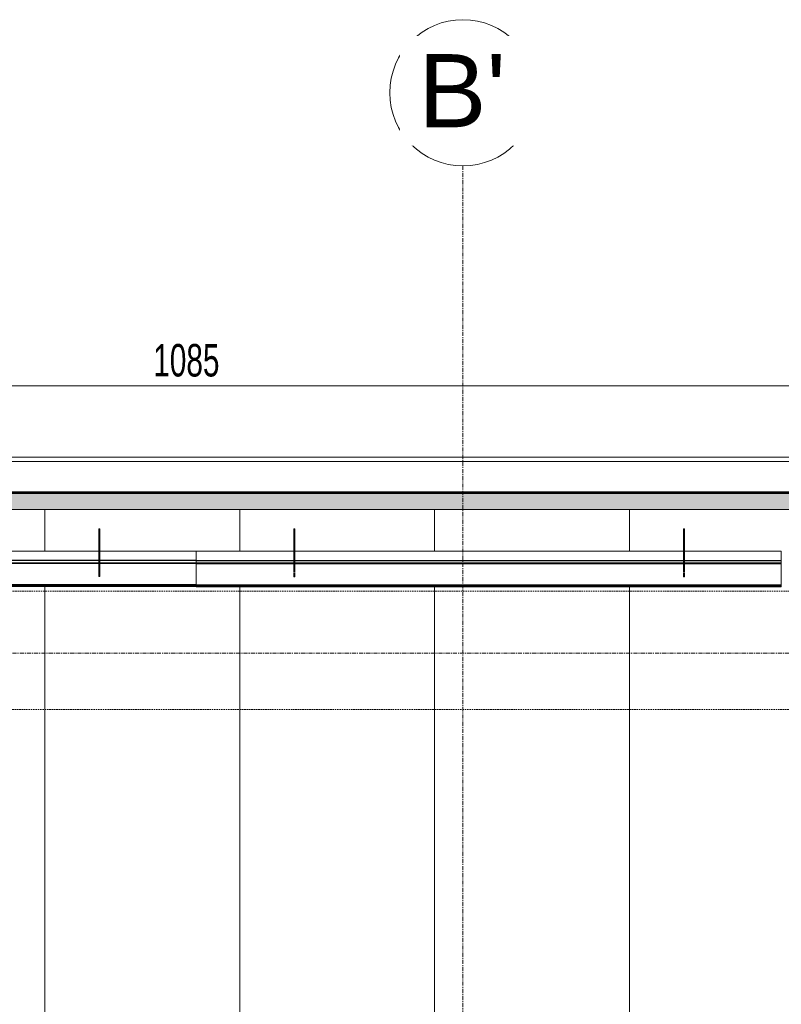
# Model space of a CAD drawing. Header units: centimetres. Extents: x 376 to 6517, y 1901 to 66534.
# Tile 110 of 115: x 3877 to 4112, y 66204 to 66508. Entities that reach past the tile are written whole.
import ezdxf

# ---------------------------------------------------------------- set-up
doc = ezdxf.new("R2010")
doc.units = ezdxf.units.CM
doc.linetypes.add('Linia siatki', pattern=[2.2225, 1.27, -0.3175, 0.3175, -0.3175])
doc.linetypes.add('Ukryty', pattern=[0.714375, 0.47625, -0.238125])
for name, color, linetype, lineweight in [('A-ANNO-DIMS', 7, 'Continuous', 5), ('A-ANNO-DIMS-50', 7, 'Continuous', 5), ('A-DETL-HDLN', 7, 'Ukryty', 5), ('A-DETL-MBND', 7, 'Continuous', 5), ('A-ROOF-OTLN', 7, 'Continuous', 5), ('A-ROOF-PATT', 7, 'Continuous', 5), ('S-GRID', 7, 'Continuous', 5), ('S-GRID-IDEN', 7, 'Continuous', 5)]:
    doc.layers.add(name, color=color, linetype=linetype, lineweight=lineweight)
doc.styles.add('Arial Narrow_1', font='ARIALN.TTF', dxfattribs={"width": 0.8, "height": 10})
doc.styles.add('Arial_2', font='arial.ttf', dxfattribs={"height": 22.5})
doc.dimstyles.new('REVIT_standard', dxfattribs={"dimscale": 30.48, "dimtxt": 10.23431, "dimasz": 0.246063, "dimexe": 0.164042, "dimexo": 0.0625, "dimgap": 0, "dimtad": 1, "dimdec": 1, "dimrnd": 0.5, "dimdsep": 46, "dimtxsty": 'Arial Narrow_1', "dimblk1": 'OBLIQUE', "dimblk2": 'OBLIQUE', "dimsah": 1, "dimcen": 0.09, "dimazin": 0, "dimtfac": 1, "dimtdec": 4, "dimtix": 1, "dimtmove": 0, "dimatfit": 3, "dimfxl": 0.164042, "dimfxlon": 1, "dimtvp": 1, "dimtolj": 1, "dimtzin": 0, "dimarcsym": 2})

# ---------------------------------------------------------------- blocks, each defined once
blk = doc.blocks.new('Construction_Roof-Accessories_Lindab_KOTEGL - Construction_Roof-Accessories_Lindab_KOTEGL-V19-Dach PB')
at = {"layer": 'A-DETL-MBND'}
for p, q in [((63916.98, 66350.8), (63916.68, 66350.8)), ((63916.68, 66350.8), (63916.68, 66350.45)), ((63916.68, 66345.87), (63916.68, 66350.45)), ((63916.98, 66350.45), (63916.98, 66350.8)), ((63916.98, 66350.45), (63916.98, 66345.87)), ((63916.68, 66345.87), (63916.68, 66345.19)), ((63916.68, 66343.89), (63916.68, 66345.19)), ((63916.98, 66345.19), (63916.98, 66345.87)), ((63916.98, 66345.19), (63916.98, 66343.89))]:
    blk.add_line(p, q, dxfattribs=at)
at = {"layer": 'A-DETL-MBND', "color": 251, "true_color": 0x666666}
for p, q in [((63916.68, 66350.77), (63916.68, 66348.95)), ((63916.98, 66348.95), (63916.98, 66350.77)), ((63916.68, 66348.24), (63916.68, 66348.95)), ((63916.68, 66346.66), (63916.68, 66348.72)), ((63916.68, 66345.95), (63916.68, 66348.24)), ((63916.98, 66348.95), (63916.98, 66348.24)), ((63916.98, 66348.88), (63916.98, 66346.66)), ((63916.98, 66348.24), (63916.98, 66347.5)), ((63916.98, 66347.5), (63916.98, 66345.95)), ((63916.68, 66345.75), (63916.68, 66345.99)), ((63916.68, 66345.66), (63916.68, 66345.98)), ((63916.68, 66345.39), (63916.68, 66345.75)), ((63916.68, 66345.29), (63916.68, 66345.62)), ((63916.68, 66343.93), (63916.68, 66345.37)), ((63916.68, 66344.51), (63916.68, 66345.27)), ((63916.68, 66344.16), (63916.68, 66344.51)), ((63916.68, 66343.91), (63916.68, 66344.16)), ((63916.98, 66346.66), (63916.98, 66345.95)), ((63916.98, 66345.99), (63916.98, 66345.75)), ((63916.98, 66345.98), (63916.98, 66345.66)), ((63916.98, 66345.75), (63916.98, 66345.39)), ((63916.98, 66345.62), (63916.98, 66345.29)), ((63916.98, 66345.37), (63916.98, 66344.61)), ((63916.98, 66345.27), (63916.98, 66344.16)), ((63916.98, 66344.61), (63916.98, 66343.93)), ((63916.98, 66344.16), (63916.98, 66343.91)), ((63916.68, 66337.58), (63916.68, 66340.11)), ((63916.98, 66340.11), (63916.98, 66337.58)), ((63916.68, 66336.08), (63916.68, 66337.43)), ((63916.68, 66336.08), (63916.98, 66336.08)), ((63916.98, 66337.43), (63916.98, 66336.08))]:
    blk.add_line(p, q, dxfattribs=at)
at = {"layer": 'A-DETL-MBND', "color": 253, "true_color": 0xa3a3a3}
for p, q in [((63916.68, 66348.95), (63916.68, 66347.11)), ((63916.98, 66347.11), (63916.98, 66348.95)), ((63916.68, 66347.11), (63916.68, 66346.45)), ((63916.98, 66347.11), (63916.68, 66347.11)), ((63916.68, 66346.28), (63916.68, 66346.45)), ((63916.68, 66346.45), (63916.68, 66346.45)), ((63916.68, 66346.39), (63916.68, 66346.45)), ((63916.68, 66346.22), (63916.68, 66346.36)), ((63916.68, 66345.99), (63916.68, 66346.28)), ((63916.68, 66345.99), (63916.68, 66346.22)), ((63916.68, 66345.98), (63916.68, 66345.66)), ((63916.68, 66345.62), (63916.68, 66345.29)), ((63916.68, 66345.27), (63916.68, 66343.95)), ((63916.98, 66346.45), (63916.98, 66347.11)), ((63916.98, 66346.45), (63916.98, 66346.39)), ((63916.98, 66346.45), (63916.98, 66346.28)), ((63916.98, 66346.36), (63916.98, 66345.99)), ((63916.98, 66346.28), (63916.98, 66345.99)), ((63916.98, 66345.66), (63916.98, 66345.98)), ((63916.98, 66345.29), (63916.98, 66345.62)), ((63916.98, 66343.95), (63916.98, 66345.27)), ((63916.68, 66343.91), (63916.68, 66343.95)), ((63916.68, 66343.95), (63916.68, 66343.95)), ((63916.68, 66341.09), (63916.68, 66343.79)), ((63916.98, 66343.95), (63916.98, 66343.91)), ((63916.98, 66343.79), (63916.98, 66341.09)), ((63916.68, 66340.11), (63916.68, 66337.58)), ((63916.98, 66337.58), (63916.98, 66340.11)), ((63916.68, 66337.43), (63916.68, 66336.08)), ((63916.98, 66336.08), (63916.98, 66337.43))]:
    blk.add_line(p, q, dxfattribs=at)
at = {"layer": 'A-DETL-MBND', "color": 9, "true_color": 0xc7c7c7}
for p, q in [((63916.68, 66346.45), (63916.68, 66346.39)), ((63916.68, 66346.35), (63916.68, 66345.99)), ((63916.98, 66346.39), (63916.98, 66346.45)), ((63916.98, 66345.99), (63916.98, 66346.35)), ((63916.68, 66343.45), (63916.68, 66343.78)), ((63916.68, 66343.25), (63916.68, 66343.5)), ((63916.68, 66342.79), (63916.68, 66343.47)), ((63916.68, 66341.75), (63916.68, 66343.25)), ((63916.68, 66341.66), (63916.68, 66342.79)), ((63916.68, 66341.43), (63916.68, 66341.75)), ((63916.68, 66341.13), (63916.68, 66341.66)), ((63916.68, 66341.07), (63916.68, 66341.43)), ((63916.98, 66343.78), (63916.98, 66343.45)), ((63916.98, 66343.5), (63916.98, 66343.25)), ((63916.98, 66343.47), (63916.98, 66341.66)), ((63916.98, 66343.25), (63916.98, 66341.07)), ((63916.98, 66341.66), (63916.98, 66341.13)), ((63916.68, 66340.4), (63916.68, 66341.05)), ((63916.98, 66341.05), (63916.98, 66340.4))]:
    blk.add_line(p, q, dxfattribs=at)
at = {"layer": 'A-DETL-MBND', "color": 254, "true_color": 0xdddddd}
for p, q in [((63916.68, 66343.49), (63916.68, 66343.8)), ((63916.68, 66343.55), (63916.68, 66343.78)), ((63916.68, 66343.47), (63916.68, 66341.13)), ((63916.98, 66343.8), (63916.98, 66343.49)), ((63916.98, 66343.78), (63916.98, 66343.55)), ((63916.98, 66341.13), (63916.98, 66343.47)), ((63916.68, 66340.95), (63916.68, 66341.04)), ((63916.68, 66340.99), (63916.68, 66340.4)), ((63916.98, 66341.04), (63916.98, 66340.95)), ((63916.98, 66340.4), (63916.98, 66340.99))]:
    blk.add_line(p, q, dxfattribs=at)
at = {"layer": 'A-DETL-MBND', "color": 254, "true_color": 0xeaeaea}
for p, q in [((63916.68, 66343.79), (63916.68, 66343.49)), ((63916.98, 66343.49), (63916.98, 66343.79)), ((63916.68, 66341.05), (63916.68, 66340.99)), ((63916.98, 66340.99), (63916.98, 66341.05))]:
    blk.add_line(p, q, dxfattribs=at)
blk = doc.blocks.new('Construction_Roof-Accessories_Lindab_SNO_KOTEGL - Construction_Roof-Accessories_Lindab_SNO-V21-Dach PB')
at = {"layer": 'A-DETL-MBND'}
for p, q in [((63946.68, 66343.92), (63766.68, 66343.92)), ((63766.68, 66343.92), (63766.68, 66343.82)), ((63766.68, 66341.09), (63766.68, 66343.82)), ((63766.68, 66341.05), (63766.68, 66341.09)), ((63766.68, 66341.09), (63946.68, 66341.09)), ((63946.68, 66343.82), (63946.68, 66343.92)), ((63946.68, 66343.82), (63946.68, 66341.09)), ((63946.68, 66341.09), (63946.68, 66341.05)), ((63766.68, 66340.98), (63766.68, 66341.05)), ((63766.68, 66341.05), (63946.68, 66341.05)), ((63766.68, 66340.11), (63946.68, 66340.11)), ((63946.68, 66341.05), (63946.68, 66340.98)), ((63766.68, 66333.65), (63946.68, 66333.65)), ((63766.68, 66333.05), (63946.68, 66333.05))]:
    blk.add_line(p, q, dxfattribs=at)
at = {"layer": 'A-DETL-MBND', "color": 251, "true_color": 0x666666}
for p, q in [((63766.68, 66343.92), (63766.68, 66343.89)), ((63946.68, 66343.89), (63946.68, 66343.92)), ((63766.68, 66340.4), (63766.68, 66340.98)), ((63766.68, 66340.4), (63766.68, 66340.33)), ((63766.68, 66340.36), (63946.68, 66340.36)), ((63766.68, 66340.31), (63766.68, 66340.24)), ((63766.68, 66340.23), (63766.68, 66340.11)), ((63766.68, 66337.58), (63766.68, 66340.04)), ((63946.68, 66340.98), (63946.68, 66340.4)), ((63946.68, 66340.33), (63946.68, 66340.4)), ((63946.68, 66340.24), (63946.68, 66340.31)), ((63946.68, 66340.11), (63946.68, 66340.23)), ((63946.68, 66340.04), (63946.68, 66337.58)), ((63766.68, 66337.57), (63766.68, 66337.58)), ((63766.68, 66337.43), (63766.68, 66337.57)), ((63766.68, 66333.65), (63766.68, 66337.37)), ((63946.68, 66337.58), (63946.68, 66337.46)), ((63946.68, 66337.46), (63946.68, 66337.43)), ((63946.68, 66337.37), (63946.68, 66333.65)), ((63766.68, 66333.65), (63766.68, 66333.58)), ((63766.68, 66333.6), (63946.68, 66333.6)), ((63766.68, 66333.55), (63766.68, 66333.48)), ((63766.68, 66333.44), (63766.68, 66333.38)), ((63766.68, 66333.34), (63766.68, 66333.28)), ((63766.68, 66333.32), (63946.68, 66333.32)), ((63766.68, 66333.25), (63766.68, 66333.18)), ((63766.68, 66333.17), (63766.68, 66333.05)), ((63766.68, 66333.05), (63766.68, 66333.05)), ((63946.68, 66333.58), (63946.68, 66333.65)), ((63946.68, 66333.48), (63946.68, 66333.55)), ((63946.68, 66333.38), (63946.68, 66333.44)), ((63946.68, 66333.28), (63946.68, 66333.34)), ((63946.68, 66333.18), (63946.68, 66333.25)), ((63946.68, 66333.05), (63946.68, 66333.17))]:
    blk.add_line(p, q, dxfattribs=at)
at = {"layer": 'A-DETL-MBND', "color": 253, "true_color": 0xa3a3a3}
for p, q in [((63766.68, 66343.79), (63766.68, 66343.81)), ((63766.68, 66343.79), (63766.68, 66343.81)), ((63766.68, 66343.76), (63766.68, 66343.79)), ((63766.68, 66343.75), (63766.68, 66341.09)), ((63946.68, 66343.81), (63946.68, 66343.8)), ((63946.68, 66343.81), (63946.68, 66343.79)), ((63946.68, 66343.8), (63946.68, 66343.79)), ((63946.68, 66343.79), (63946.68, 66343.76)), ((63946.68, 66341.09), (63946.68, 66343.75)), ((63766.68, 66340.98), (63766.68, 66340.44)), ((63766.68, 66340.4), (63766.68, 66340.98)), ((63766.68, 66340.23), (63766.68, 66340.37)), ((63766.68, 66340.3), (63766.68, 66340.36)), ((63766.68, 66340.23), (63766.68, 66340.3)), ((63766.68, 66340.29), (63946.68, 66340.29)), ((63766.68, 66340.15), (63766.68, 66340.11)), ((63766.68, 66340.04), (63766.68, 66337.69)), ((63946.68, 66340.98), (63946.68, 66340.4)), ((63946.68, 66340.44), (63946.68, 66340.98)), ((63946.68, 66340.37), (63946.68, 66340.23)), ((63946.68, 66340.36), (63946.68, 66340.23)), ((63946.68, 66340.11), (63946.68, 66340.15)), ((63946.68, 66337.69), (63946.68, 66340.04)), ((63766.68, 66337.69), (63766.68, 66337.66)), ((63766.68, 66337.66), (63766.68, 66337.55)), ((63766.68, 66337.37), (63766.68, 66333.65)), ((63946.68, 66337.55), (63946.68, 66337.69)), ((63946.68, 66333.65), (63946.68, 66337.37)), ((63766.68, 66333.38), (63766.68, 66333.44)), ((63766.68, 66333.17), (63766.68, 66333.31)), ((63766.68, 66333.18), (63766.68, 66333.25)), ((63766.68, 66333.2), (63946.68, 66333.2)), ((63766.68, 66333.06), (63766.68, 66333.05)), ((63946.68, 66333.44), (63946.68, 66333.38)), ((63946.68, 66333.31), (63946.68, 66333.17)), ((63946.68, 66333.25), (63946.68, 66333.18)), ((63946.68, 66333.17), (63946.68, 66333.17)), ((63946.68, 66333.05), (63946.68, 66333.06))]:
    blk.add_line(p, q, dxfattribs=at)
at = {"layer": 'A-DETL-MBND', "color": 9, "true_color": 0xc7c7c7}
for p, q in [((63766.68, 66341.09), (63766.68, 66343.73)), ((63946.68, 66343.73), (63946.68, 66341.09)), ((63766.68, 66340.21), (63766.68, 66340.15)), ((63946.68, 66340.15), (63946.68, 66340.21)), ((63766.68, 66333.17), (63766.68, 66333.18)), ((63946.68, 66333.18), (63946.68, 66333.17))]:
    blk.add_line(p, q, dxfattribs=at)
at = {"layer": 'A-DETL-MBND', "color": 254, "true_color": 0xdddddd}
for p, q in [((63766.68, 66343.73), (63766.68, 66341.09)), ((63946.68, 66341.09), (63946.68, 66343.73)), ((63766.68, 66340.98), (63766.68, 66340.4)), ((63946.68, 66340.4), (63946.68, 66340.98))]:
    blk.add_line(p, q, dxfattribs=at)
at = {"layer": 'A-DETL-MBND', "color": 254, "true_color": 0xeaeaea}
for p, q in [((63766.68, 66340.4), (63766.68, 66340.98)), ((63946.68, 66340.98), (63946.68, 66340.4))]:
    blk.add_line(p, q, dxfattribs=at)
at = {"layer": 'A-DETL-MBND', "color": 7, "true_color": 0xf2f2f2}
for p, q in [((63766.68, 66340.98), (63766.68, 66340.4)), ((63946.68, 66340.4), (63946.68, 66340.98))]:
    blk.add_line(p, q, dxfattribs=at)
blk = doc.blocks.new('Construction_Roof-Accessories_Lindab_KOTEGL - Construction_Roof-Accessories_Lindab_KOTEGL-V22-Dach PB')
at = {"layer": 'A-DETL-MBND'}
for p, q in [((64096.98, 66350.74), (64096.68, 66350.74)), ((64096.68, 66350.74), (64096.68, 66350.39)), ((64096.68, 66345.81), (64096.68, 66350.39)), ((64096.98, 66350.39), (64096.98, 66350.74)), ((64096.98, 66350.39), (64096.98, 66345.81)), ((64096.68, 66345.81), (64096.68, 66345.12)), ((64096.68, 66343.82), (64096.68, 66345.12)), ((64096.98, 66345.12), (64096.98, 66345.81)), ((64096.98, 66345.12), (64096.98, 66343.82))]:
    blk.add_line(p, q, dxfattribs=at)
at = {"layer": 'A-DETL-MBND', "color": 251, "true_color": 0x666666}
for p, q in [((64096.68, 66350.7), (64096.68, 66348.88)), ((64096.98, 66348.88), (64096.98, 66350.7)), ((64096.68, 66348.18), (64096.68, 66348.88)), ((64096.68, 66346.59), (64096.68, 66348.82)), ((64096.68, 66347.82), (64096.68, 66348.18)), ((64096.68, 66345.88), (64096.68, 66347.82)), ((64096.98, 66348.88), (64096.98, 66348.82)), ((64096.98, 66348.88), (64096.98, 66348.18)), ((64096.98, 66348.82), (64096.98, 66348.66)), ((64096.98, 66348.66), (64096.98, 66346.59)), ((64096.98, 66348.18), (64096.98, 66345.88)), ((64096.68, 66345.88), (64096.68, 66346.59)), ((64096.68, 66345.69), (64096.68, 66345.93)), ((64096.68, 66345.59), (64096.68, 66345.91)), ((64096.68, 66345.32), (64096.68, 66345.68)), ((64096.68, 66345.23), (64096.68, 66345.56)), ((64096.68, 66344.55), (64096.68, 66345.31)), ((64096.68, 66344.84), (64096.68, 66345.2)), ((64096.68, 66344.09), (64096.68, 66344.84)), ((64096.68, 66344.18), (64096.68, 66344.55)), ((64096.68, 66343.86), (64096.68, 66344.18)), ((64096.98, 66346.59), (64096.98, 66345.92)), ((64096.98, 66345.93), (64096.98, 66345.69)), ((64096.98, 66345.91), (64096.98, 66345.59)), ((64096.98, 66345.68), (64096.98, 66345.32)), ((64096.98, 66345.56), (64096.98, 66345.23)), ((64096.98, 66345.31), (64096.98, 66343.86)), ((64096.98, 66345.2), (64096.98, 66344.09)), ((64096.68, 66343.84), (64096.68, 66344.09)), ((64096.98, 66344.09), (64096.98, 66343.84)), ((64096.68, 66337.52), (64096.68, 66340.04)), ((64096.98, 66340.04), (64096.98, 66337.52)), ((64096.68, 66336.01), (64096.68, 66337.37)), ((64096.68, 66336.01), (64096.98, 66336.01)), ((64096.98, 66337.37), (64096.98, 66336.01))]:
    blk.add_line(p, q, dxfattribs=at)
at = {"layer": 'A-DETL-MBND', "color": 253, "true_color": 0xa3a3a3}
for p, q in [((64096.68, 66348.88), (64096.68, 66347.04)), ((64096.98, 66347.04), (64096.98, 66348.88)), ((64096.68, 66347.04), (64096.68, 66346.39)), ((64096.98, 66347.04), (64096.68, 66347.04)), ((64096.68, 66345.93), (64096.68, 66346.39)), ((64096.68, 66346.16), (64096.68, 66346.3)), ((64096.68, 66345.92), (64096.68, 66346.16)), ((64096.68, 66345.91), (64096.68, 66345.59)), ((64096.68, 66345.56), (64096.68, 66345.23)), ((64096.68, 66345.2), (64096.68, 66343.88)), ((64096.98, 66346.39), (64096.98, 66347.04)), ((64096.98, 66346.39), (64096.98, 66346.32)), ((64096.98, 66346.39), (64096.98, 66345.93)), ((64096.98, 66346.3), (64096.98, 66345.92)), ((64096.98, 66345.59), (64096.98, 66345.91)), ((64096.98, 66345.23), (64096.98, 66345.56)), ((64096.98, 66343.88), (64096.98, 66345.2)), ((64096.68, 66343.85), (64096.68, 66343.89)), ((64096.68, 66343.88), (64096.68, 66343.89)), ((64096.68, 66341.02), (64096.68, 66343.73)), ((64096.98, 66343.89), (64096.98, 66343.85)), ((64096.98, 66343.73), (64096.98, 66341.02)), ((64096.68, 66340.04), (64096.68, 66337.52)), ((64096.98, 66337.52), (64096.98, 66340.04)), ((64096.68, 66337.37), (64096.68, 66336.01)), ((64096.98, 66336.01), (64096.98, 66337.37))]:
    blk.add_line(p, q, dxfattribs=at)
at = {"layer": 'A-DETL-MBND', "color": 9, "true_color": 0xc7c7c7}
for p, q in [((64096.68, 66346.39), (64096.68, 66346.32)), ((64096.68, 66346.29), (64096.68, 66345.92)), ((64096.98, 66346.32), (64096.98, 66346.39)), ((64096.98, 66345.92), (64096.98, 66346.29)), ((64096.68, 66343.39), (64096.68, 66343.72)), ((64096.68, 66343.18), (64096.68, 66343.43)), ((64096.68, 66341.59), (64096.68, 66343.41)), ((64096.68, 66341.01), (64096.68, 66343.18)), ((64096.68, 66341.06), (64096.68, 66341.59)), ((64096.98, 66343.72), (64096.98, 66343.39)), ((64096.98, 66343.43), (64096.98, 66343.18)), ((64096.98, 66343.41), (64096.98, 66341.59)), ((64096.98, 66343.18), (64096.98, 66341.01)), ((64096.98, 66341.59), (64096.98, 66341.06)), ((64096.68, 66340.34), (64096.68, 66340.98)), ((64096.98, 66340.98), (64096.98, 66340.34))]:
    blk.add_line(p, q, dxfattribs=at)
at = {"layer": 'A-DETL-MBND', "color": 254, "true_color": 0xdddddd}
for p, q in [((64096.68, 66343.43), (64096.68, 66343.74)), ((64096.68, 66343.48), (64096.68, 66343.71)), ((64096.68, 66343.41), (64096.68, 66341.06)), ((64096.98, 66343.74), (64096.98, 66343.43)), ((64096.98, 66343.71), (64096.98, 66343.48)), ((64096.98, 66341.06), (64096.98, 66343.41)), ((64096.68, 66340.89), (64096.68, 66340.97)), ((64096.68, 66340.92), (64096.68, 66340.34)), ((64096.98, 66340.97), (64096.98, 66340.92)), ((64096.98, 66340.95), (64096.98, 66340.89)), ((64096.98, 66340.34), (64096.98, 66340.92))]:
    blk.add_line(p, q, dxfattribs=at)
at = {"layer": 'A-DETL-MBND', "color": 254, "true_color": 0xeaeaea}
for p, q in [((64096.68, 66343.73), (64096.68, 66343.43)), ((64096.98, 66343.43), (64096.98, 66343.73)), ((64096.68, 66340.98), (64096.68, 66340.92)), ((64096.98, 66340.92), (64096.98, 66340.98))]:
    blk.add_line(p, q, dxfattribs=at)
blk = doc.blocks.new('Construction_Roof-Accessories_Lindab_KOTEGL - Construction_Roof-Accessories_Lindab_KOTEGL-V23-Dach PB')
at = {"layer": 'A-DETL-MBND'}
for p, q in [((63976.98, 66350.74), (63976.68, 66350.74)), ((63976.68, 66350.74), (63976.68, 66350.39)), ((63976.68, 66345.81), (63976.68, 66350.39)), ((63976.98, 66350.39), (63976.98, 66350.74)), ((63976.98, 66350.39), (63976.98, 66345.81)), ((63976.68, 66345.81), (63976.68, 66345.12)), ((63976.68, 66343.83), (63976.68, 66345.12)), ((63976.98, 66345.12), (63976.98, 66345.81)), ((63976.98, 66345.12), (63976.98, 66343.83))]:
    blk.add_line(p, q, dxfattribs=at)
at = {"layer": 'A-DETL-MBND', "color": 251, "true_color": 0x666666}
for p, q in [((63976.68, 66350.7), (63976.68, 66348.88)), ((63976.98, 66348.88), (63976.98, 66350.7)), ((63976.68, 66346.59), (63976.68, 66348.88)), ((63976.68, 66345.88), (63976.68, 66348.18)), ((63976.98, 66348.88), (63976.98, 66346.59)), ((63976.98, 66348.18), (63976.98, 66345.88)), ((63976.68, 66345.69), (63976.68, 66345.93)), ((63976.68, 66345.59), (63976.68, 66345.91)), ((63976.68, 66345.32), (63976.68, 66345.68)), ((63976.68, 66345.23), (63976.68, 66345.56)), ((63976.68, 66343.86), (63976.68, 66345.31)), ((63976.68, 66344.09), (63976.68, 66345.2)), ((63976.98, 66345.93), (63976.98, 66345.69)), ((63976.98, 66345.91), (63976.98, 66345.59)), ((63976.98, 66345.68), (63976.98, 66345.32)), ((63976.98, 66345.56), (63976.98, 66345.23)), ((63976.98, 66345.31), (63976.98, 66343.86)), ((63976.98, 66345.2), (63976.98, 66344.09)), ((63976.68, 66343.85), (63976.68, 66344.09)), ((63976.98, 66344.09), (63976.98, 66343.85)), ((63976.68, 66337.52), (63976.68, 66340.05)), ((63976.98, 66340.05), (63976.98, 66337.52)), ((63976.68, 66336.01), (63976.68, 66337.37)), ((63976.68, 66336.01), (63976.98, 66336.01)), ((63976.98, 66337.37), (63976.98, 66336.01))]:
    blk.add_line(p, q, dxfattribs=at)
at = {"layer": 'A-DETL-MBND', "color": 253, "true_color": 0xa3a3a3}
for p, q in [((63976.68, 66348.88), (63976.68, 66347.04)), ((63976.98, 66347.04), (63976.98, 66348.88)), ((63976.68, 66347.04), (63976.68, 66346.39)), ((63976.98, 66347.04), (63976.68, 66347.04)), ((63976.68, 66346.21), (63976.68, 66346.39)), ((63976.68, 66345.92), (63976.68, 66346.3)), ((63976.68, 66345.98), (63976.68, 66346.21)), ((63976.68, 66345.93), (63976.68, 66345.98)), ((63976.68, 66345.91), (63976.68, 66345.59)), ((63976.68, 66345.56), (63976.68, 66345.23)), ((63976.68, 66345.2), (63976.68, 66343.88)), ((63976.98, 66346.39), (63976.98, 66347.04)), ((63976.98, 66346.39), (63976.98, 66345.93)), ((63976.98, 66346.3), (63976.98, 66345.92)), ((63976.98, 66345.59), (63976.98, 66345.91)), ((63976.98, 66345.23), (63976.98, 66345.56)), ((63976.98, 66343.88), (63976.98, 66345.2)), ((63976.68, 66343.85), (63976.68, 66343.89)), ((63976.68, 66341.02), (63976.68, 66343.73)), ((63976.98, 66343.89), (63976.98, 66343.85)), ((63976.98, 66343.73), (63976.98, 66341.02)), ((63976.68, 66340.05), (63976.68, 66337.52)), ((63976.98, 66337.52), (63976.98, 66340.05)), ((63976.68, 66337.37), (63976.68, 66336.01)), ((63976.98, 66336.01), (63976.98, 66337.37))]:
    blk.add_line(p, q, dxfattribs=at)
at = {"layer": 'A-DETL-MBND', "color": 9, "true_color": 0xc7c7c7}
for p, q in [((63976.68, 66346.39), (63976.68, 66346.32)), ((63976.68, 66346.29), (63976.68, 66345.92)), ((63976.98, 66346.32), (63976.98, 66346.39)), ((63976.98, 66345.92), (63976.98, 66346.29)), ((63976.68, 66343.39), (63976.68, 66343.72)), ((63976.68, 66343.18), (63976.68, 66343.43)), ((63976.68, 66341.59), (63976.68, 66343.41)), ((63976.68, 66341.01), (63976.68, 66343.18)), ((63976.68, 66341.06), (63976.68, 66341.59)), ((63976.98, 66343.72), (63976.98, 66343.39)), ((63976.98, 66343.43), (63976.98, 66343.18)), ((63976.98, 66343.41), (63976.98, 66341.59)), ((63976.98, 66343.18), (63976.98, 66342.05)), ((63976.98, 66342.05), (63976.98, 66341.11)), ((63976.98, 66341.59), (63976.98, 66341.06)), ((63976.98, 66341.11), (63976.98, 66341.01)), ((63976.68, 66340.34), (63976.68, 66340.98)), ((63976.98, 66340.98), (63976.98, 66340.34))]:
    blk.add_line(p, q, dxfattribs=at)
at = {"layer": 'A-DETL-MBND', "color": 254, "true_color": 0xdddddd}
for p, q in [((63976.68, 66343.43), (63976.68, 66343.74)), ((63976.68, 66343.48), (63976.68, 66343.71)), ((63976.68, 66343.41), (63976.68, 66341.06)), ((63976.98, 66343.74), (63976.98, 66343.66)), ((63976.98, 66343.71), (63976.98, 66343.48)), ((63976.98, 66343.66), (63976.98, 66343.43)), ((63976.98, 66341.06), (63976.98, 66343.41)), ((63976.68, 66340.92), (63976.68, 66340.97)), ((63976.68, 66340.89), (63976.68, 66340.95)), ((63976.68, 66340.89), (63976.68, 66340.92)), ((63976.68, 66340.92), (63976.68, 66340.34)), ((63976.68, 66340.89), (63976.68, 66340.89)), ((63976.98, 66340.97), (63976.98, 66340.92)), ((63976.98, 66340.95), (63976.98, 66340.89)), ((63976.98, 66340.92), (63976.98, 66340.89)), ((63976.98, 66340.34), (63976.98, 66340.92)), ((63976.98, 66340.89), (63976.98, 66340.89))]:
    blk.add_line(p, q, dxfattribs=at)
at = {"layer": 'A-DETL-MBND', "color": 254, "true_color": 0xeaeaea}
for p, q in [((63976.68, 66343.73), (63976.68, 66343.43)), ((63976.98, 66343.43), (63976.98, 66343.73)), ((63976.68, 66340.98), (63976.68, 66340.92)), ((63976.98, 66340.92), (63976.98, 66340.98))]:
    blk.add_line(p, q, dxfattribs=at)
blk = doc.blocks.new('Construction_Roof-Accessories_Lindab_SNO_KOTEGL - Construction_Roof-Accessories_Lindab_SNO-V24-Dach PB')
at = {"layer": 'A-DETL-MBND'}
for p, q in [((64126.68, 66343.86), (63946.68, 66343.86)), ((64126.68, 66343.75), (64126.68, 66343.86)), ((64126.68, 66343.75), (64126.68, 66341.02)), ((63946.68, 66340.98), (63946.68, 66341.02)), ((63946.68, 66341.02), (64126.68, 66341.02)), ((63946.68, 66340.34), (63946.68, 66340.98)), ((63946.68, 66340.98), (64126.68, 66340.98)), ((63946.68, 66340.34), (63946.68, 66340.04)), ((63946.68, 66340.04), (64126.68, 66340.04)), ((63946.68, 66337.52), (63946.68, 66340.04)), ((64126.68, 66341.02), (64126.68, 66340.98)), ((64126.68, 66340.98), (64126.68, 66340.34)), ((64126.68, 66340.04), (64126.68, 66340.34)), ((64126.68, 66340.04), (64126.68, 66337.52)), ((63946.68, 66337.37), (63946.68, 66337.52)), ((63946.68, 66333.58), (63946.68, 66337.37)), ((64126.68, 66337.52), (64126.68, 66337.37)), ((64126.68, 66337.37), (64126.68, 66333.58)), ((63946.68, 66333.58), (63946.68, 66332.98)), ((63946.68, 66333.58), (64126.68, 66333.58)), ((63946.68, 66332.98), (64126.68, 66332.98)), ((64126.68, 66332.98), (64126.68, 66333.58))]:
    blk.add_line(p, q, dxfattribs=at)
at = {"layer": 'A-DETL-MBND', "color": 253, "true_color": 0xa3a3a3}
for p, q in [((63946.68, 66343.86), (63946.68, 66343.82)), ((63946.68, 66343.73), (63946.68, 66343.74)), ((63946.68, 66343.69), (63946.68, 66343.74)), ((63946.68, 66341.09), (63946.68, 66343.73)), ((63946.68, 66343.69), (63946.68, 66341.09)), ((64126.68, 66341.02), (64126.68, 66343.73)), ((63946.68, 66340.98), (63946.68, 66340.4)), ((63946.68, 66340.2), (63946.68, 66340.3)), ((63946.68, 66340.16), (63946.68, 66340.24)), ((63946.68, 66340.22), (64126.68, 66340.22)), ((63946.68, 66340.17), (63946.68, 66340.2)), ((63946.68, 66340.16), (63946.68, 66340.17)), ((63946.68, 66340.15), (63946.68, 66340.09)), ((63946.68, 66340.04), (63946.68, 66337.63)), ((64126.68, 66340.34), (64126.68, 66340.98)), ((64126.68, 66340.98), (64126.68, 66340.34)), ((64126.68, 66340.1), (64126.68, 66340.16)), ((63946.68, 66337.63), (63946.68, 66337.49)), ((63946.68, 66337.37), (63946.68, 66337.31)), ((63946.68, 66337.31), (63946.68, 66333.58)), ((63946.68, 66333.39), (63946.68, 66333.45)), ((63946.68, 66333.1), (63946.68, 66333.25)), ((63946.68, 66333.14), (64126.68, 66333.14)), ((64126.68, 66333.18), (64126.68, 66333.26)), ((64126.68, 66333.11), (64126.68, 66333.1))]:
    blk.add_line(p, q, dxfattribs=at)
at = {"layer": 'A-DETL-MBND', "color": 251, "true_color": 0x666666}
for p, q in [((63946.68, 66343.86), (63946.68, 66343.83)), ((63946.68, 66343.83), (63946.68, 66343.75)), ((63946.68, 66341.09), (63946.68, 66343.75)), ((64126.68, 66343.82), (64126.68, 66343.86)), ((64126.68, 66343.74), (64126.68, 66343.73)), ((64126.68, 66343.74), (64126.68, 66343.73)), ((64126.68, 66343.73), (64126.68, 66343.69)), ((64126.68, 66343.73), (64126.68, 66341.02)), ((64126.68, 66341.02), (64126.68, 66343.69)), ((63946.68, 66340.29), (64126.68, 66340.29)), ((63946.68, 66340.09), (63946.68, 66340.04)), ((64126.68, 66340.98), (64126.68, 66340.34)), ((64126.68, 66340.37), (64126.68, 66340.98)), ((64126.68, 66340.3), (64126.68, 66340.2)), ((64126.68, 66340.29), (64126.68, 66340.17)), ((64126.68, 66340.2), (64126.68, 66340.17)), ((64126.68, 66340.17), (64126.68, 66340.16)), ((64126.68, 66340.17), (64126.68, 66340.16)), ((64126.68, 66340.16), (64126.68, 66340.1)), ((64126.68, 66340.04), (64126.68, 66340.15)), ((64126.68, 66337.63), (64126.68, 66340.04)), ((64126.68, 66337.49), (64126.68, 66337.63)), ((64126.68, 66337.31), (64126.68, 66337.37)), ((64126.68, 66333.58), (64126.68, 66337.31)), ((63946.68, 66333.53), (64126.68, 66333.53)), ((63946.68, 66333.26), (64126.68, 66333.26)), ((63946.68, 66332.99), (63946.68, 66332.98)), ((64126.68, 66333.46), (64126.68, 66333.39)), ((64126.68, 66333.38), (64126.68, 66333.31)), ((64126.68, 66333.26), (64126.68, 66333.11)), ((64126.68, 66333.25), (64126.68, 66333.1)), ((64126.68, 66333.04), (64126.68, 66333.1)), ((64126.68, 66332.98), (64126.68, 66332.99))]:
    blk.add_line(p, q, dxfattribs=at)
at = {"layer": 'A-DETL-MBND', "color": 254, "true_color": 0xdddddd}
for p, q in [((63946.68, 66343.73), (63946.68, 66341.09)), ((63946.68, 66340.4), (63946.68, 66340.98)), ((63946.68, 66340.98), (63946.68, 66340.4)), ((63946.68, 66333.25), (63946.68, 66333.18))]:
    blk.add_line(p, q, dxfattribs=at)
at = {"layer": 'A-DETL-MBND', "color": 9, "true_color": 0xc7c7c7}
for p, q in [((63946.68, 66340.4), (63946.68, 66340.98)), ((63946.68, 66340.24), (63946.68, 66340.29)), ((64126.68, 66340.34), (64126.68, 66340.98)), ((63946.68, 66333.18), (63946.68, 66333.25)), ((63946.68, 66333.1), (63946.68, 66333.11))]:
    blk.add_line(p, q, dxfattribs=at)
at = {"layer": 'A-DETL-MBND', "color": 7, "true_color": 0xf2f2f2}
blk.add_line((63946.68, 66340.98), (63946.68, 66340.4), dxfattribs=at)
blk = doc.blocks.new('DIMBLOCK71-Dach PB')
at = {"layer": 'A-ANNO-DIMS-50', "color": 250, "true_color": 0x303030}
for p, q in [((3385.57, 66394.77), (3385.57, 66399.77)), ((4470.47, 66394.77), (4470.47, 66399.77)), ((3385.57, 66394.77), (3389.32, 66398.52)), ((4470.47, 66394.77), (4474.22, 66398.52)), ((3385.57, 66394.77), (3381.82, 66391.02)), ((3385.57, 66394.77), (4470.47, 66394.77)), ((3385.57, 66394.77), (3385.57, 66389.77)), ((4470.47, 66394.77), (4466.72, 66391.02)), ((4470.47, 66394.77), (4470.47, 66389.77))]:
    blk.add_line(p, q, dxfattribs=at)
at = {"layer": 'A-ANNO-DIMS-50', "color": 0, "insert": (3918.6, 66407.7), "char_height": 10, "width": 22.613, "attachment_point": 1, "line_spacing_factor": 0.974696, "style": 'Arial Narrow_1'}
blk.add_mtext('1085', dxfattribs=at)
blk = doc.blocks.new('_Oblique')
at = {"color": 0, "linetype": 'ByBlock', "lineweight": -2}
blk.add_line((-0.5, -0.5), (0.5, 0.5), dxfattribs=at)
blk = doc.blocks.new('Siatka - M_Symbol siatki - okrąg mniejszy-7853319-Dach PB')
at = {"layer": 'S-GRID-IDEN'}
blk.add_circle((0, 0), 0.45, dxfattribs=at)

msp = doc.modelspace()

# ---------------------------------------------------------------- hatches: boundary and pattern name
at = {"layer": 'A-ROOF-PATT', "true_color": 0xc7ae96}
msp.add_hatch(color=253, dxfattribs=at).paths.add_polyline_path([(3910.43, 66356.71), (4490.02, 66356.71), (4495.02, 66361.71), (3360.99, 66361.71), (3365.99, 66356.71), (3891.09, 66356.71)])
at = {"layer": 'A-ROOF-PATT'}
h = msp.add_hatch(dxfattribs=at)
h.set_pattern_fill('FP_14', color=256, style=0, pattern_type=2)
h.set_pattern_definition([(90, (-60014.834, 16471.107), (-60, 4e-15), [])])
h.paths.add_polyline_path([(3365.99, 65941.71), (4490.02, 65941.71), (4490.02, 66356.71), (3365.99, 66356.71), (3365.99, 65944.72)])
h.paths.add_polyline_path([(4210.13, 66332.98), (4112.02, 66333.04), (4112.02, 66343.86), (4142.02, 66343.88), (4142.02, 66350.7), (4142.32, 66350.7), (4142.32, 66343.86), (4262.02, 66343.88), (4262.02, 66350.7), (4262.32, 66350.7), (4262.32, 66343.86), (4322.02, 66343.88), (4322.02, 66350.7), (4322.32, 66350.7), (4322.32, 66343.86), (4442.02, 66343.88), (4442.02, 66350.7), (4442.32, 66350.7), (4442.32, 66343.86), (4472.02, 66343.83), (4472.02, 66332.98), (4219.8, 66332.98)])
h.paths.add_polyline_path([(3620.39, 66332.98), (3391.85, 66333.04), (3391.85, 66343.86), (3421.85, 66343.88), (3421.85, 66350.7), (3422.15, 66350.7), (3422.15, 66343.86), (3541.85, 66343.88), (3541.85, 66350.7), (3542.15, 66350.7), (3542.15, 66343.86), (3601.85, 66343.88), (3601.85, 66350.7), (3602.15, 66350.7), (3602.15, 66343.86), (3721.85, 66343.88), (3721.85, 66350.7), (3722.15, 66350.7), (3722.15, 66343.86), (3751.85, 66343.9), (3751.85, 66343.92), (3781.85, 66343.95), (3781.85, 66350.77), (3782.15, 66350.77), (3782.15, 66343.92), (3901.85, 66343.95), (3901.85, 66350.77), (3902.15, 66350.77), (3902.15, 66343.92), (3931.85, 66343.9), (3931.85, 66343.86), (3961.85, 66343.88), (3961.85, 66350.7), (3962.15, 66350.7), (3962.15, 66343.86), (4081.85, 66343.88), (4081.85, 66350.7), (4082.15, 66350.7), (4082.15, 66343.86), (4111.85, 66343.83), (4111.85, 66332.98), (3931.85, 66333.04), (3931.85, 66333.05), (3751.85, 66333), (3751.85, 66332.98), (3630.06, 66332.98)])

# ---------------------------------------------------------------- linework, layer by layer
at = {"layer": 'A-DETL-HDLN'}
for p, q in [((3366.04, 66331.62), (4490.04, 66331.62)), ((3402.26, 66295.14), (4452.26, 66295.14))]:
    msp.add_line(p, q, dxfattribs=at)
at = {"layer": 'A-DETL-MBND'}
for p, q in [((4495.02, 66372.9), (3360.99, 66372.9)), ((3360.99, 66371.51), (4495.02, 66371.51)), ((3360.99, 66362.14), (4495.02, 66362.14)), ((3360.99, 66361.94), (4495.02, 66361.94))]:
    msp.add_line(p, q, dxfattribs=at)
at = {"layer": 'A-ROOF-OTLN'}
for p, q in [((3360.99, 66361.71), (4495.02, 66361.71)), ((4495.02, 66356.71), (3360.99, 66356.71))]:
    msp.add_line(p, q, dxfattribs=at)
at = {"layer": 'S-GRID', "color": 9, "linetype": 'Linia siatki', "true_color": 0xc0c0c0}
for p, q in [((4013.92, 66462.55), (4013.92, 65348.91)), ((3308.52, 66312.51), (4627.17, 66312.51))]:
    msp.add_line(p, q, dxfattribs=at)

# ---------------------------------------------------------------- block references
at = {"layer": 'A-DETL-MBND', "color": 253, "true_color": 0xa3a3a3}
for name in ['Construction_Roof-Accessories_Lindab_KOTEGL - Construction_Roof-Accessories_Lindab_KOTEGL-V19-Dach PB', 'Construction_Roof-Accessories_Lindab_KOTEGL - Construction_Roof-Accessories_Lindab_KOTEGL-V23-Dach PB', 'Construction_Roof-Accessories_Lindab_KOTEGL - Construction_Roof-Accessories_Lindab_KOTEGL-V22-Dach PB', 'Construction_Roof-Accessories_Lindab_SNO_KOTEGL - Construction_Roof-Accessories_Lindab_SNO-V21-Dach PB', 'Construction_Roof-Accessories_Lindab_SNO_KOTEGL - Construction_Roof-Accessories_Lindab_SNO-V24-Dach PB']:
    msp.add_blockref(name, (-60014.83, 0), dxfattribs=at)
at = {"layer": 'S-GRID-IDEN', "xscale": 49.99999999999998, "yscale": 49.99999999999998, "zscale": 49.99999999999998, "rotation": 180}
msp.add_blockref('Siatka - M_Symbol siatki - okrąg mniejszy-7853319-Dach PB', (4013.92, 66485.05), dxfattribs=at)

# ---------------------------------------------------------------- dimensions: what is measured, and where the dimension line sits
at = {"layer": 'A-ANNO-DIMS', "color": 250, "true_color": 0x303030}
dim = msp.add_linear_dim(base=(4470.47, 66394.77), p1=(3385.57, 66399.77), p2=(4470.47, 66399.77), dimstyle='REVIT_standard', override={"dimpost": '<>', "dimfxl": 1084.9}, dxfattribs=at)
dim.commit()
dim.dimension.update_dxf_attribs({"geometry": 'DIMBLOCK71-Dach PB', "text_midpoint": (3928.02, 66399.88)})

# ---------------------------------------------------------------- next in the draw order: texts
at = {"layer": 'S-GRID-IDEN', "insert": (4000.2, 66496.94), "char_height": 22.5, "width": 32.8692, "attachment_point": 1, "style": 'Arial_2', "bg_fill": 3, "box_fill_scale": 1.25, "bg_fill_color": 256, "bg_fill_true_color": 13158600, "bg_fill_transparency": 0}
msp.add_mtext("B'", dxfattribs=at)

doc.saveas('drawing.dxf')
